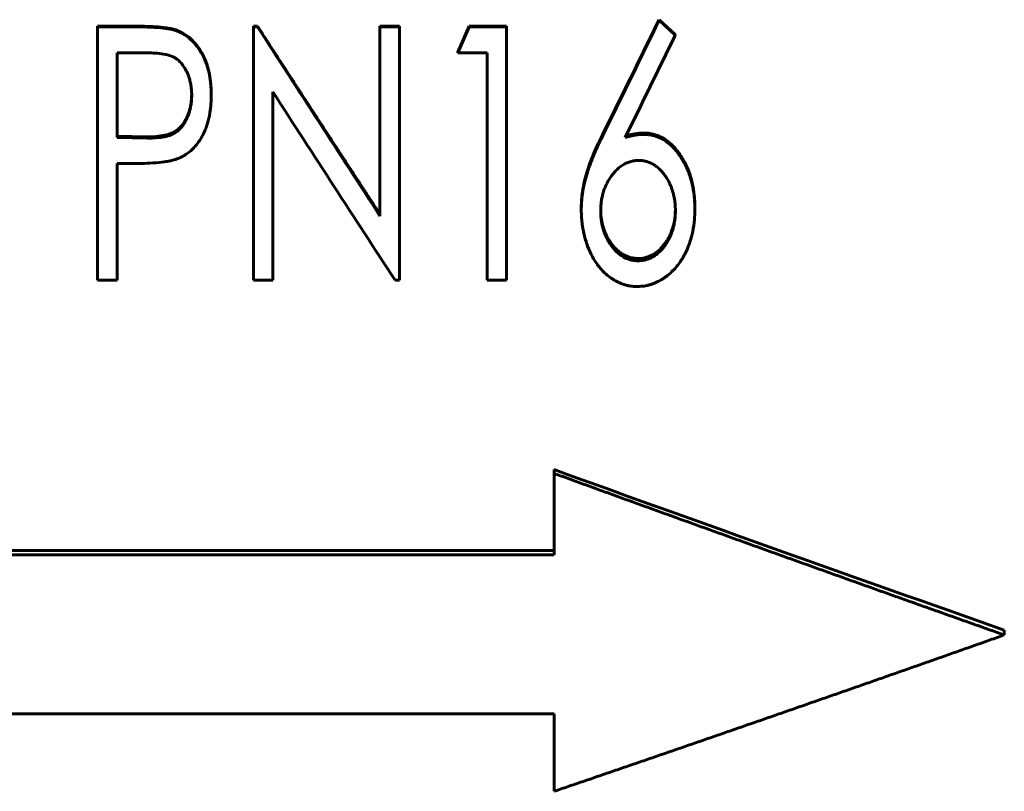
# Model space of a CAD drawing. Header units: millimetres. Extents: x 0 to 420, y 0 to 297.
# Tile 6 of 20: x 120 to 137, y 158 to 172. Entities that reach past the tile are written whole.
import ezdxf

# ---------------------------------------------------------------- set-up
doc = ezdxf.new("R2010")
doc.units = ezdxf.units.MM
doc.linetypes.add('K5LT_BASIC', pattern=[0])
doc.layers.add('Системный слой (1)', color=251, linetype='Continuous', true_color=0x6c6c6c)

# ---------------------------------------------------------------- blocks, each defined once
blk = doc.blocks.new('U8')
at = {"layer": 'Системный слой (1)', "color": 150, "linetype": 'K5LT_BASIC', "lineweight": 60, "true_color": 0x0080ff}
for p, q in [((122.994, 170.794), (122.995, 170.822)), ((122.995, 170.822), (122.996, 170.842)), ((122.967, 170.602), (122.981, 170.667)), ((122.981, 170.667), (122.985, 170.694)), ((122.985, 170.696), (122.986, 170.698)), ((122.985, 170.695), (122.985, 170.696)), ((122.985, 170.694), (122.985, 170.695)), ((122.985, 170.694), (122.985, 170.694)), ((122.985, 170.694), (122.985, 170.694)), ((122.986, 170.702), (122.987, 170.71)), ((122.986, 170.698), (122.986, 170.702)), ((122.987, 170.71), (122.989, 170.726)), ((122.989, 170.726), (122.992, 170.76)), ((122.992, 170.76), (122.993, 170.773)), ((122.993, 170.775), (122.994, 170.777)), ((122.993, 170.774), (122.993, 170.775)), ((122.993, 170.773), (122.993, 170.774)), ((122.993, 170.773), (122.993, 170.773)), ((122.993, 170.773), (122.993, 170.773)), ((122.993, 170.773), (122.993, 170.773)), ((122.994, 170.782), (122.994, 170.794)), ((122.994, 170.777), (122.994, 170.782)), ((122.915, 170.45), (122.939, 170.507)), ((122.939, 170.507), (122.95, 170.54)), ((122.95, 170.541), (122.951, 170.543)), ((122.95, 170.54), (122.95, 170.541)), ((122.95, 170.54), (122.95, 170.54)), ((122.95, 170.54), (122.95, 170.54)), ((122.95, 170.54), (122.95, 170.54)), ((122.951, 170.543), (122.952, 170.547)), ((122.952, 170.547), (122.954, 170.555)), ((122.954, 170.555), (122.959, 170.57)), ((122.959, 170.57), (122.967, 170.602)), ((122.799, 170.271), (122.804, 170.276)), ((122.804, 170.276), (122.813, 170.286)), ((122.813, 170.286), (122.831, 170.308)), ((122.831, 170.308), (122.865, 170.356)), ((122.865, 170.356), (122.887, 170.394)), ((122.887, 170.395), (122.888, 170.396)), ((122.887, 170.394), (122.887, 170.395)), ((122.887, 170.395), (122.887, 170.395)), ((122.887, 170.394), (122.887, 170.394)), ((122.888, 170.396), (122.889, 170.398)), ((122.889, 170.398), (122.891, 170.401)), ((122.891, 170.401), (122.894, 170.408)), ((122.894, 170.408), (122.902, 170.422)), ((122.902, 170.422), (122.915, 170.45)), ((122.372, 170.099), (122.383, 170.1)), ((122.383, 170.1), (122.404, 170.102)), ((122.404, 170.102), (122.446, 170.107)), ((122.446, 170.107), (122.519, 170.12)), ((122.519, 170.12), (122.519, 170.12)), ((122.519, 170.12), (122.519, 170.12)), ((122.519, 170.12), (122.519, 170.12)), ((122.519, 170.12), (122.521, 170.12)), ((122.521, 170.12), (122.523, 170.12)), ((122.523, 170.12), (122.527, 170.121)), ((122.527, 170.121), (122.535, 170.123)), ((122.535, 170.123), (122.551, 170.127)), ((122.551, 170.127), (122.582, 170.136)), ((122.582, 170.136), (122.638, 170.156)), ((122.638, 170.156), (122.669, 170.17)), ((122.669, 170.17), (122.669, 170.171)), ((122.669, 170.171), (122.67, 170.171)), ((122.669, 170.17), (122.669, 170.17)), ((122.669, 170.17), (122.669, 170.17)), ((122.67, 170.171), (122.672, 170.172)), ((122.672, 170.172), (122.675, 170.174)), ((122.675, 170.174), (122.681, 170.177)), ((122.681, 170.177), (122.693, 170.184)), ((122.693, 170.184), (122.717, 170.199)), ((122.717, 170.199), (122.761, 170.234)), ((122.761, 170.234), (122.795, 170.266)), ((122.795, 170.266), (122.796, 170.267)), ((122.795, 170.266), (122.795, 170.266)), ((122.795, 170.266), (122.795, 170.266)), ((122.795, 170.266), (122.795, 170.266)), ((122.796, 170.267), (122.797, 170.268)), ((122.797, 170.268), (122.799, 170.271)), ((122.202, 170.092), (122.361, 170.098)), ((122.361, 170.098), (122.361, 170.098)), ((122.361, 170.098), (122.361, 170.098)), ((122.361, 170.098), (122.362, 170.098)), ((122.362, 170.098), (122.362, 170.098)), ((122.362, 170.098), (122.364, 170.098)), ((122.364, 170.098), (122.366, 170.099)), ((122.366, 170.099), (122.372, 170.099))]:
    blk.add_line(p, q, dxfattribs=at)
blk = doc.blocks.new('U21')
at = {"layer": 'Системный слой (1)', "color": 150, "linetype": 'K5LT_BASIC', "lineweight": 60, "true_color": 0x0080ff}
for p, q in [((130.714, 170.106), (130.781, 170.125)), ((130.781, 170.125), (130.781, 170.125)), ((130.781, 170.125), (130.781, 170.125)), ((130.781, 170.125), (130.781, 170.125)), ((130.781, 170.125), (130.782, 170.125)), ((130.782, 170.125), (130.782, 170.126)), ((130.782, 170.126), (130.783, 170.126)), ((130.783, 170.126), (130.785, 170.126)), ((130.785, 170.126), (130.788, 170.127)), ((130.788, 170.127), (130.795, 170.129)), ((130.795, 170.129), (130.809, 170.132)), ((130.809, 170.132), (130.838, 170.139)), ((130.838, 170.139), (130.864, 170.143)), ((130.864, 170.143), (130.947, 170.155)), ((130.947, 170.155), (130.947, 170.155)), ((130.947, 170.155), (130.948, 170.155)), ((130.948, 170.155), (130.948, 170.155)), ((130.948, 170.155), (130.948, 170.155)), ((130.948, 170.155), (130.949, 170.155)), ((130.949, 170.155), (130.951, 170.156)), ((130.951, 170.156), (130.954, 170.156)), ((130.954, 170.156), (130.961, 170.156)), ((130.961, 170.156), (130.978, 170.157)), ((130.978, 170.157), (131.022, 170.159)), ((131.022, 170.159), (131.032, 170.16))]:
    blk.add_line(p, q, dxfattribs=at)
blk = doc.blocks.new('U26')
at = {"layer": 'Системный слой (1)', "color": 150, "linetype": 'K5LT_BASIC', "lineweight": 60, "true_color": 0x0080ff}
for p, q in [((130.266, 168.79), (130.267, 168.735)), ((130.267, 168.735), (130.267, 168.735)), ((130.267, 168.735), (130.267, 168.735)), ((130.267, 168.735), (130.267, 168.735)), ((130.267, 168.735), (130.268, 168.734)), ((130.268, 168.734), (130.268, 168.733)), ((130.268, 168.733), (130.268, 168.731)), ((130.268, 168.731), (130.268, 168.726)), ((130.268, 168.726), (130.268, 168.717)), ((130.268, 168.717), (130.27, 168.699)), ((130.27, 168.699), (130.274, 168.662)), ((130.274, 168.662), (130.274, 168.659)), ((130.274, 168.659), (130.274, 168.659)), ((130.274, 168.659), (130.274, 168.659)), ((130.274, 168.659), (130.274, 168.658)), ((130.274, 168.658), (130.274, 168.657)), ((130.274, 168.657), (130.275, 168.655)), ((130.275, 168.655), (130.275, 168.651)), ((130.275, 168.651), (130.276, 168.642)), ((130.276, 168.642), (130.279, 168.626)), ((130.279, 168.626), (130.284, 168.593)), ((130.284, 168.593), (130.298, 168.53)), ((130.298, 168.53), (130.303, 168.51)), ((130.303, 168.51), (130.303, 168.51)), ((130.303, 168.51), (130.303, 168.51)), ((130.303, 168.51), (130.303, 168.509)), ((130.303, 168.509), (130.304, 168.508)), ((130.304, 168.508), (130.304, 168.506)), ((130.304, 168.506), (130.305, 168.502)), ((130.305, 168.502), (130.308, 168.494)), ((130.308, 168.494), (130.312, 168.478)), ((130.312, 168.478), (130.322, 168.448)), ((130.322, 168.448), (130.343, 168.392)), ((130.343, 168.392), (130.354, 168.366)), ((130.354, 168.366), (130.354, 168.366)), ((130.354, 168.366), (130.354, 168.366)), ((130.354, 168.366), (130.354, 168.366)), ((130.354, 168.366), (130.355, 168.365)), ((130.355, 168.365), (130.355, 168.363)), ((130.355, 168.363), (130.357, 168.359)), ((130.357, 168.359), (130.361, 168.352)), ((130.361, 168.352), (130.367, 168.337)), ((130.367, 168.337), (130.382, 168.309)), ((130.382, 168.309), (130.413, 168.255)), ((130.413, 168.255), (130.427, 168.233)), ((130.427, 168.233), (130.427, 168.233)), ((130.427, 168.233), (130.427, 168.233)), ((130.427, 168.233), (130.428, 168.232)), ((130.428, 168.232), (130.428, 168.231)), ((130.428, 168.231), (130.429, 168.229)), ((130.429, 168.229), (130.432, 168.226)), ((130.432, 168.226), (130.437, 168.219)), ((130.437, 168.219), (130.446, 168.205)), ((130.446, 168.205), (130.465, 168.179)), ((130.465, 168.179), (130.504, 168.132)), ((130.504, 168.132), (130.506, 168.129)), ((130.506, 168.129), (130.507, 168.129)), ((130.507, 168.129), (130.507, 168.129)), ((130.507, 168.129), (130.507, 168.129)), ((130.507, 168.129), (130.508, 168.128)), ((130.508, 168.128), (130.509, 168.127)), ((130.509, 168.127), (130.511, 168.124)), ((130.511, 168.124), (130.516, 168.118)), ((130.516, 168.118), (130.527, 168.108)), ((130.527, 168.108), (130.549, 168.086)), ((130.549, 168.086), (130.569, 168.068)), ((130.569, 168.068), (130.569, 168.068)), ((130.569, 168.068), (130.57, 168.067)), ((130.57, 168.067), (130.57, 168.067)), ((130.57, 168.067), (130.571, 168.066)), ((130.571, 168.066), (130.572, 168.065)), ((130.572, 168.065), (130.575, 168.063)), ((130.575, 168.063), (130.581, 168.058)), ((130.581, 168.058), (130.592, 168.048)), ((130.592, 168.048), (130.615, 168.031)), ((130.615, 168.031), (130.639, 168.015)), ((130.639, 168.015), (130.639, 168.015)), ((130.639, 168.015), (130.639, 168.015)), ((130.639, 168.015), (130.639, 168.014)), ((130.639, 168.014), (130.64, 168.014)), ((130.64, 168.014), (130.641, 168.013)), ((130.641, 168.013), (130.645, 168.011)), ((130.645, 168.011), (130.651, 168.007)), ((130.651, 168.007), (130.663, 168)), ((130.663, 168), (130.688, 167.986)), ((130.688, 167.986), (130.739, 167.964)), ((130.739, 167.964), (130.777, 167.95)), ((130.777, 167.95), (130.777, 167.95)), ((130.777, 167.95), (130.778, 167.95)), ((130.778, 167.95), (130.778, 167.95)), ((130.778, 167.95), (130.779, 167.95)), ((130.779, 167.95), (130.78, 167.949)), ((130.78, 167.949), (130.784, 167.948)), ((130.784, 167.948), (130.79, 167.947)), ((130.79, 167.947), (130.804, 167.943)), ((130.804, 167.943), (130.832, 167.938)), ((130.832, 167.938), (130.852, 167.934)), ((130.852, 167.934), (130.852, 167.934)), ((130.852, 167.934), (130.853, 167.934)), ((130.853, 167.934), (130.853, 167.934)), ((130.853, 167.934), (130.853, 167.934)), ((130.853, 167.934), (130.854, 167.934)), ((130.854, 167.934), (130.857, 167.934)), ((130.857, 167.934), (130.861, 167.933)), ((130.861, 167.933), (130.871, 167.933)), ((130.871, 167.933), (130.896, 167.931)), ((130.896, 167.931), (130.929, 167.929))]:
    blk.add_line(p, q, dxfattribs=at)
blk = doc.blocks.new('U30')
at = {"layer": 'Системный слой (1)', "color": 150, "linetype": 'K5LT_BASIC', "lineweight": 60, "true_color": 0x0080ff}
for p, q in [((131.587, 168.692), (131.59, 168.725)), ((131.59, 168.725), (131.591, 168.735)), ((131.591, 168.756), (131.592, 168.783)), ((131.591, 168.745), (131.591, 168.756)), ((131.591, 168.74), (131.591, 168.745)), ((131.591, 168.737), (131.591, 168.74)), ((131.591, 168.736), (131.591, 168.737)), ((131.591, 168.735), (131.591, 168.736)), ((131.591, 168.736), (131.591, 168.736)), ((131.591, 168.735), (131.591, 168.735)), ((131.591, 168.735), (131.591, 168.735)), ((131.592, 168.783), (131.592, 168.794)), ((131.559, 168.524), (131.562, 168.538)), ((131.562, 168.538), (131.569, 168.568)), ((131.569, 168.568), (131.58, 168.629)), ((131.58, 168.629), (131.584, 168.659)), ((131.584, 168.663), (131.585, 168.668)), ((131.584, 168.661), (131.584, 168.663)), ((131.584, 168.66), (131.584, 168.661)), ((131.584, 168.659), (131.584, 168.66)), ((131.584, 168.66), (131.584, 168.66)), ((131.584, 168.66), (131.584, 168.66)), ((131.585, 168.668), (131.586, 168.676)), ((131.586, 168.676), (131.587, 168.692)), ((131.485, 168.326), (131.498, 168.353)), ((131.498, 168.353), (131.505, 168.368)), ((131.505, 168.369), (131.506, 168.371)), ((131.505, 168.368), (131.505, 168.369)), ((131.505, 168.368), (131.505, 168.368)), ((131.505, 168.368), (131.505, 168.368)), ((131.505, 168.368), (131.505, 168.368)), ((131.506, 168.371), (131.507, 168.374)), ((131.507, 168.374), (131.51, 168.38)), ((131.51, 168.38), (131.516, 168.393)), ((131.516, 168.393), (131.526, 168.42)), ((131.526, 168.42), (131.546, 168.478)), ((131.546, 168.478), (131.555, 168.51)), ((131.555, 168.512), (131.556, 168.513)), ((131.555, 168.511), (131.555, 168.512)), ((131.555, 168.51), (131.555, 168.511)), ((131.555, 168.51), (131.555, 168.51)), ((131.555, 168.51), (131.555, 168.51)), ((131.556, 168.513), (131.557, 168.517)), ((131.557, 168.517), (131.559, 168.524)), ((131.384, 168.169), (131.389, 168.175)), ((131.389, 168.175), (131.398, 168.187)), ((131.398, 168.187), (131.416, 168.212)), ((131.416, 168.212), (131.431, 168.233)), ((131.431, 168.234), (131.432, 168.235)), ((131.431, 168.233), (131.431, 168.234)), ((131.431, 168.233), (131.431, 168.233)), ((131.431, 168.233), (131.431, 168.233)), ((131.432, 168.235), (131.433, 168.236)), ((131.433, 168.236), (131.435, 168.239)), ((131.435, 168.239), (131.439, 168.246)), ((131.439, 168.246), (131.447, 168.259)), ((131.447, 168.259), (131.464, 168.287)), ((131.464, 168.287), (131.47, 168.298)), ((131.47, 168.299), (131.471, 168.3)), ((131.47, 168.298), (131.47, 168.299)), ((131.47, 168.298), (131.47, 168.298)), ((131.47, 168.298), (131.47, 168.298)), ((131.471, 168.3), (131.472, 168.301)), ((131.472, 168.301), (131.474, 168.305)), ((131.474, 168.305), (131.477, 168.312)), ((131.477, 168.312), (131.485, 168.326)), ((131.184, 167.994), (131.22, 168.015)), ((131.22, 168.015), (131.221, 168.016)), ((131.22, 168.015), (131.22, 168.015)), ((131.22, 168.015), (131.22, 168.015)), ((131.22, 168.015), (131.22, 168.015)), ((131.221, 168.016), (131.222, 168.017)), ((131.222, 168.017), (131.225, 168.019)), ((131.225, 168.019), (131.231, 168.023)), ((131.231, 168.023), (131.242, 168.031)), ((131.242, 168.031), (131.265, 168.048)), ((131.265, 168.048), (131.309, 168.086)), ((131.309, 168.086), (131.321, 168.098)), ((131.321, 168.098), (131.322, 168.099)), ((131.321, 168.098), (131.321, 168.098)), ((131.321, 168.098), (131.321, 168.098)), ((131.321, 168.098), (131.321, 168.098)), ((131.322, 168.099), (131.323, 168.1)), ((131.323, 168.1), (131.325, 168.102)), ((131.325, 168.102), (131.33, 168.107)), ((131.33, 168.107), (131.34, 168.117)), ((131.34, 168.117), (131.359, 168.139)), ((131.359, 168.139), (131.379, 168.163)), ((131.379, 168.163), (131.38, 168.164)), ((131.379, 168.163), (131.379, 168.163)), ((131.379, 168.163), (131.379, 168.163)), ((131.38, 168.164), (131.381, 168.166)), ((131.38, 168.164), (131.38, 168.164)), ((131.381, 168.166), (131.384, 168.169)), ((130.929, 167.929), (131.006, 167.934)), ((131.006, 167.934), (131.006, 167.935)), ((131.006, 167.935), (131.006, 167.935)), ((131.006, 167.935), (131.006, 167.935)), ((131.006, 167.935), (131.007, 167.935)), ((131.007, 167.935), (131.008, 167.935)), ((131.008, 167.935), (131.01, 167.935)), ((131.01, 167.935), (131.015, 167.936)), ((131.015, 167.936), (131.024, 167.937)), ((131.024, 167.937), (131.043, 167.941)), ((131.043, 167.941), (131.079, 167.95)), ((131.079, 167.95), (131.081, 167.95)), ((131.081, 167.95), (131.082, 167.951)), ((131.081, 167.95), (131.081, 167.95)), ((131.081, 167.95), (131.081, 167.95)), ((131.082, 167.951), (131.082, 167.951)), ((131.082, 167.951), (131.084, 167.951)), ((131.084, 167.951), (131.087, 167.952)), ((131.087, 167.952), (131.094, 167.955)), ((131.094, 167.955), (131.107, 167.959)), ((131.107, 167.959), (131.133, 167.969)), ((131.133, 167.969), (131.184, 167.994))]:
    blk.add_line(p, q, dxfattribs=at)

msp = doc.modelspace()

# ---------------------------------------------------------------- linework, layer by layer
at = {"layer": 'Системный слой (1)', "color": 150, "linetype": 'K5LT_BASIC', "lineweight": 60, "true_color": 0x0080ff}
for p, q in [((121.3232, 172.0476), (121.3232, 172.0584)), ((121.3232, 172.0584), (121.9668, 172.0584)), ((121.3232, 172.0476), (121.9668, 172.0476)), ((121.3232, 167.5447), (121.3232, 172.0476)), ((124.0924, 172.0476), (124.0924, 172.0584)), ((124.0924, 172.0584), (124.1655, 172.0584)), ((124.0924, 167.5447), (124.0924, 172.0476)), ((124.0924, 172.0476), (124.1655, 172.0476)), ((124.1655, 172.0476), (124.1655, 172.0584)), ((126.3424, 172.0476), (126.3424, 172.0584)), ((126.3424, 172.0584), (126.6886, 172.0584)), ((126.3424, 168.6828), (126.3424, 172.0476)), ((126.3424, 172.0476), (126.6886, 172.0476)), ((126.6886, 172.0476), (126.6886, 172.0584)), ((126.6886, 167.5447), (126.6886, 172.0476)), ((127.7271, 171.5974), (127.9245, 172.0584)), ((127.7271, 171.5833), (127.9245, 172.0476)), ((127.9245, 172.0584), (128.5924, 172.0584)), ((127.9245, 172.0476), (127.9245, 172.0584)), ((127.9245, 172.0476), (128.5924, 172.0476)), ((128.5924, 172.0476), (128.5924, 172.0584)), ((128.5924, 167.5447), (128.5924, 172.0476)), ((131.304, 172.1637), (131.304, 172.1737)), ((131.304, 172.1737), (131.5888, 171.908)), ((131.304, 172.1637), (131.5888, 171.8961)), ((122.7141, 171.9796), (122.7141, 171.9908)), ((131.5888, 171.8961), (131.5888, 171.908)), ((122.2256, 171.5833), (121.6694, 171.5833)), ((121.6694, 170.0772), (121.6694, 171.5833)), ((127.7271, 171.5833), (127.7271, 171.5974)), ((128.2463, 171.5833), (127.7271, 171.5833)), ((128.2463, 167.5447), (128.2463, 171.5833)), ((123.3424, 170.8342), (123.3424, 170.8536)), ((124.4386, 167.5447), (124.4386, 170.8894)), ((131.0318, 170.1351), (131.0318, 170.1595)), ((121.6694, 170.0772), (122.2021, 170.0673)), ((122.2021, 170.0922), (122.2021, 170.0673)), ((121.6694, 167.5447), (121.6694, 169.615)), ((121.8965, 169.615), (121.6694, 169.615)), ((129.9194, 168.7934), (129.9194, 168.8274)), ((131.9386, 168.8015), (131.9386, 168.8355)), ((130.929, 167.929), (130.929, 167.8885)), ((121.6694, 167.5447), (121.3232, 167.5447)), ((124.4386, 167.5447), (124.0924, 167.5447)), ((126.6886, 167.5447), (126.6102, 167.5447)), ((128.5924, 167.5447), (128.2463, 167.5447)), ((129.4386, 164.1758), (129.4386, 164.1083)), ((129.4386, 162.6629), (129.4386, 164.1083)), ((129.4386, 162.7407), (102.4386, 162.7407)), ((129.4386, 162.6629), (102.4386, 162.6629)), ((137.4386, 161.3257), (137.4386, 161.2377)), ((102.4386, 159.8356), (129.4386, 159.8356)), ((129.4386, 158.4589), (129.4386, 159.8356))]:
    msp.add_line(p, q, dxfattribs=at)
msp.add_ellipse((121.9358, 10164.2571), major_axis=(100335.5673, -1876.8284), ratio=0.0995727, start_param=-1.5689364, end_param=-1.5689311, dxfattribs=at)
for points, knots in [([(121.9668, 172.0584), (122.0459, 172.0583), (122.1087, 172.0575), (122.1551, 172.0562), (122.2228, 172.0542), (122.2855, 172.0514), (122.3431, 172.0477), (122.4208, 172.0428), (122.4833, 172.0371), (122.5305, 172.0307), (122.5632, 172.0262), (122.5942, 172.0211), (122.6234, 172.0153), (122.6399, 172.0121), (122.6552, 172.0085), (122.6692, 172.0046), (122.6791, 172.0018), (122.6941, 171.9972), (122.7141, 171.9908)], [0, 0, 0, 0, 0.25, 0.25, 0.25, 0.5, 0.5, 0.5, 0.75, 0.75, 0.75, 0.875, 0.875, 0.875, 0.9375, 0.9375, 0.9375, 1, 1, 1, 1]), ([(121.9668, 172.0476), (122.0448, 172.0475), (122.1068, 172.0467), (122.1536, 172.0454), (122.154, 172.0454), (122.2219, 172.0434), (122.2837, 172.0406), (122.3413, 172.037), (122.3419, 172.0369), (122.4197, 172.0319), (122.4814, 172.0263), (122.529, 172.0199), (122.5295, 172.0198), (122.5592, 172.0158), (122.5864, 172.0113), (122.616, 172.0057), (122.6192, 172.0051), (122.6379, 172.0013), (122.6514, 171.9982), (122.6657, 171.9944), (122.6679, 171.9938), (122.6792, 171.9906), (122.6942, 171.986), (122.7141, 171.9796)], [0, 0, 0, 0, 0.24609375, 0.24609375, 0.25, 0.25, 0.49609375, 0.49609375, 0.5, 0.5, 0.74609375, 0.74609375, 0.75, 0.75, 0.859375, 0.859375, 0.875, 0.875, 0.9296875, 0.9296875, 0.9375, 0.9375, 0.99999825, 0.99999825, 0.99999825, 0.99999825]), ([(122.7141, 171.9908), (122.7497, 171.9774), (122.7765, 171.9665), (122.7944, 171.958), (122.8198, 171.946), (122.8451, 171.9321), (122.8704, 171.9162), (122.917, 171.8868), (122.9621, 171.8508), (123.0056, 171.8079), (123.0465, 171.7676), (123.0835, 171.7238), (123.1165, 171.6767), (123.1325, 171.6539), (123.1486, 171.6288), (123.1648, 171.6014), (123.1805, 171.575), (123.1942, 171.55), (123.2058, 171.5266), (123.2187, 171.5005), (123.2318, 171.4703), (123.2452, 171.4361), (123.2579, 171.4032), (123.2688, 171.372), (123.2777, 171.3423), (123.291, 171.2978), (123.3027, 171.2497), (123.3127, 171.1981), (123.3227, 171.1462), (123.3304, 171.089), (123.3356, 171.0265), (123.338, 170.9979), (123.3397, 170.9691), (123.3407, 170.9401), (123.3413, 170.921), (123.3419, 170.8921), (123.3424, 170.8536)], [0, 0, 0, 0, 0.0625, 0.0625, 0.0625, 0.125, 0.125, 0.125, 0.25, 0.25, 0.25, 0.375, 0.375, 0.375, 0.4375, 0.4375, 0.4375, 0.5, 0.5, 0.5, 0.5714286, 0.5714286, 0.5714286, 0.6428571, 0.6428571, 0.6428571, 0.75, 0.75, 0.75, 0.875, 0.875, 0.875, 0.9375, 0.9375, 0.9375, 1, 1, 1, 1]), ([(122.7141, 171.9796), (122.7475, 171.9669), (122.7731, 171.9564), (122.7922, 171.9476), (122.7929, 171.9472), (122.8166, 171.9359), (122.8388, 171.9239), (122.8641, 171.9083), (122.8675, 171.9062), (122.8937, 171.8896), (122.9338, 171.8607), (122.9727, 171.8267), (122.9947, 171.806), (123.0004, 171.8005), (123.0366, 171.7645), (123.0654, 171.7318), (123.1005, 171.6857), (123.1084, 171.6748), (123.1247, 171.6514), (123.1327, 171.6393), (123.1488, 171.6141), (123.157, 171.6007), (123.1806, 171.5607), (123.1944, 171.5351), (123.2171, 171.489), (123.2286, 171.4627), (123.2461, 171.4187), (123.2516, 171.404), (123.2617, 171.376), (123.2664, 171.3623), (123.275, 171.3356), (123.2788, 171.3227), (123.293, 171.2725), (123.3023, 171.2335), (123.3112, 171.1886), (123.312, 171.1844), (123.3177, 171.1549), (123.326, 171.1034), (123.3322, 171.0473), (123.3349, 171.0162), (123.3353, 171.0119), (123.3379, 170.9803), (123.3396, 170.9522), (123.3406, 170.9231), (123.3407, 170.9219), (123.3413, 170.902), (123.3419, 170.8729), (123.3424, 170.8342)], [0, 0, 0, 0, 0.0585938, 0.0585938, 0.0625, 0.0625, 0.1171875, 0.1171875, 0.125, 0.125, 0.1875, 0.234375, 0.234375, 0.25, 0.25, 0.34375, 0.34375, 0.375, 0.375, 0.40625, 0.40625, 0.4375, 0.4375, 0.5, 0.5, 0.5625, 0.5625, 0.59375, 0.59375, 0.625, 0.625, 0.65625, 0.65625, 0.7421875, 0.7421875, 0.75, 0.75, 0.8125, 0.8671875, 0.8671875, 0.875, 0.875, 0.9355469, 0.9355469, 0.9375, 0.9375, 1, 1, 1, 1]), ([(122.9963, 170.8323), (122.9953, 170.867), (122.9943, 170.894), (122.9929, 170.9159), (122.9928, 170.9182), (122.9924, 170.9225), (122.9922, 170.9263), (122.9903, 170.9484), (122.9881, 170.9677), (122.9813, 171.0132), (122.976, 171.0411), (122.9641, 171.0932), (122.9539, 171.1305), (122.9419, 171.1653), (122.9355, 171.1822), (122.9328, 171.1892), (122.9168, 171.2292), (122.8848, 171.2976), (122.8418, 171.3631), (122.8133, 171.3973), (122.8056, 171.4061), (122.804, 171.4079), (122.7833, 171.4307), (122.7496, 171.4625), (122.7131, 171.4877), (122.6915, 171.5006), (122.6856, 171.5039), (122.6424, 171.5269), (122.5971, 171.5429), (122.5412, 171.5553), (122.5372, 171.5562), (122.4857, 171.5669), (122.4354, 171.574), (122.3823, 171.5782), (122.3811, 171.5783), (122.3462, 171.581), (122.2946, 171.5826), (122.2256, 171.5833)], [0, 0, 0, 0, 0.0625, 0.0625, 0.0703125, 0.0703125, 0.078125, 0.078125, 0.125, 0.125, 0.1875, 0.1875, 0.25, 0.28125, 0.28125, 0.296875, 0.296875, 0.375, 0.46875, 0.4921875, 0.4921875, 0.5, 0.5, 0.5625, 0.609375, 0.609375, 0.625, 0.625, 0.7421875, 0.7421875, 0.75, 0.75, 0.8730469, 0.8730469, 0.875, 0.875, 1, 1, 1, 1]), ([(122.2021, 170.0673), (122.2716, 170.0686), (122.324, 170.0706), (122.3599, 170.0732), (122.3601, 170.0733), (122.4158, 170.0775), (122.4668, 170.0843), (122.5155, 170.0942), (122.5167, 170.0945), (122.5473, 170.1009), (122.5945, 170.1135), (122.6357, 170.1301), (122.6579, 170.1405), (122.6629, 170.1429), (122.6917, 170.1579), (122.7329, 170.1841), (122.7706, 170.2176), (122.7898, 170.2372), (122.7924, 170.2399), (122.8117, 170.2604), (122.8402, 170.2952), (122.866, 170.3351), (122.8801, 170.3591), (122.8838, 170.3656), (122.9094, 170.4122), (122.9283, 170.4546), (122.9456, 170.505), (122.9478, 170.5117), (122.9633, 170.5603), (122.974, 170.6052), (122.983, 170.6595), (122.9842, 170.6667), (122.9888, 170.6982), (122.9915, 170.7238), (122.9932, 170.7509), (122.9932, 170.752), (122.9943, 170.7702), (122.9954, 170.7968), (122.9963, 170.8323)], [0, 0, 0, 0, 0.12304688, 0.12304688, 0.125, 0.125, 0.24609375, 0.24609375, 0.25, 0.25, 0.3125, 0.359375, 0.359375, 0.375, 0.375, 0.4375, 0.4921875, 0.4921875, 0.5, 0.5, 0.5625, 0.609375, 0.609375, 0.625, 0.625, 0.734375, 0.734375, 0.75, 0.75, 0.859375, 0.859375, 0.875, 0.875, 0.93554687, 0.93554687, 0.9375, 0.9375, 0.99999728, 0.99999728, 0.99999728, 0.99999728]), ([(123.3424, 170.8342), (123.3422, 170.8146), (123.3417, 170.7826), (123.3411, 170.7592), (123.3408, 170.7489), (123.3408, 170.7481), (123.3399, 170.7219), (123.3384, 170.6965), (123.3361, 170.6664), (123.3358, 170.6631), (123.3326, 170.6243), (123.3265, 170.5648), (123.319, 170.5149), (123.3147, 170.4907), (123.3142, 170.488), (123.3087, 170.4587), (123.3028, 170.4306), (123.2878, 170.3673), (123.2802, 170.3393), (123.2644, 170.2895), (123.2544, 170.2616), (123.234, 170.2096), (123.2253, 170.1889), (123.2138, 170.1636), (123.211, 170.1578), (123.1898, 170.1137), (123.1686, 170.076), (123.1363, 170.0258), (123.1275, 170.0129), (123.0937, 169.9644), (123.0661, 169.9304), (123.0261, 169.8883), (123.0155, 169.8777), (122.9699, 169.8343), (122.93, 169.8031), (122.8792, 169.7706), (122.8724, 169.7663), (122.8423, 169.7481), (122.8174, 169.7349), (122.7905, 169.7226), (122.7894, 169.7221), (122.771, 169.7137), (122.744, 169.7028), (122.7078, 169.689)], [0, 0, 0, 0, 0.03125, 0.05859375, 0.05859375, 0.0625, 0.0625, 0.1171875, 0.1171875, 0.125, 0.125, 0.1875, 0.2421875, 0.2421875, 0.25, 0.25, 0.3125, 0.3125, 0.375, 0.375, 0.4375, 0.4375, 0.484375, 0.484375, 0.5, 0.5, 0.59375, 0.59375, 0.625, 0.625, 0.71875, 0.71875, 0.75, 0.75, 0.859375, 0.859375, 0.875, 0.875, 0.93554687, 0.93554687, 0.9375, 0.9375, 0.99999947, 0.99999947, 0.99999947, 0.99999947]), ([(129.9194, 168.8274), (129.9203, 168.8652), (129.9212, 168.8935), (129.922, 168.9124), (129.9232, 168.9426), (129.925, 168.9709), (129.9273, 168.9973), (129.932, 169.0504), (129.9393, 169.1066), (129.9492, 169.1661), (129.9676, 169.2756), (129.9946, 169.3858), (130.0302, 169.4969), (130.0592, 169.5872), (130.0996, 169.6935), (130.1516, 169.8158), (130.1741, 169.8686), (130.1974, 169.9205), (130.2215, 169.9717), (130.2377, 170.006), (130.2626, 170.0572), (130.2962, 170.1254)], [0, 0, 0, 0, 0.0625, 0.0625, 0.0625, 0.125, 0.125, 0.125, 0.25, 0.25, 0.25, 0.5, 0.5, 0.5, 0.75, 0.75, 0.75, 0.875, 0.875, 0.875, 1, 1, 1, 1]), ([(129.9194, 168.7934), (129.9198, 168.8124), (129.9203, 168.8291), (129.9209, 168.8505), (129.9213, 168.8627), (129.9217, 168.8729), (129.9219, 168.8778), (129.9219, 168.8781), (129.9232, 168.9095), (129.925, 168.9378), (129.9317, 169.0146), (129.9384, 169.0675), (129.948, 169.127), (129.9487, 169.131), (129.9673, 169.243), (129.9938, 169.3524), (130.0291, 169.4642), (130.0298, 169.4662), (130.0447, 169.5132), (130.0789, 169.6107), (130.1242, 169.7237), (130.15, 169.785), (130.1509, 169.7872), (130.1737, 169.8412), (130.1966, 169.8928), (130.2207, 169.9443), (130.2212, 169.9453), (130.2377, 169.9804), (130.2626, 170.032), (130.2962, 170.1007)], [0, 0, 0, 0, 0.03125, 0.03125, 0.046875, 0.0605469, 0.0605469, 0.0625, 0.0625, 0.125, 0.125, 0.2421875, 0.2421875, 0.25, 0.25, 0.4960938, 0.4960938, 0.5, 0.5, 0.625, 0.7460938, 0.7460938, 0.75, 0.75, 0.8730469, 0.8730469, 0.875, 0.875, 1, 1, 1, 1]), ([(130.7, 170.0772), (130.7337, 170.0874), (130.7596, 170.0949), (130.7789, 170.1001), (130.7796, 170.1002), (130.801, 170.1059), (130.8214, 170.1106), (130.8495, 170.1162), (130.8562, 170.1175), (130.892, 170.1241), (130.9182, 170.1279), (130.9442, 170.1305), (130.9462, 170.1307), (130.9658, 170.1326), (130.994, 170.134), (131.0318, 170.1351)], [0.00000015, 0.00000015, 0.00000015, 0.00000015, 0.234375, 0.234375, 0.25, 0.25, 0.4375, 0.4375, 0.5, 0.5, 0.734375, 0.734375, 0.75, 0.75, 0.99999935, 0.99999935, 0.99999935, 0.99999935]), ([(131.0318, 170.1595), (131.0563, 170.1585), (131.0749, 170.1576), (131.0874, 170.1567), (131.1072, 170.1554), (131.1256, 170.1533), (131.1427, 170.1507), (131.1781, 170.1451), (131.2141, 170.1363), (131.2507, 170.1241), (131.3173, 170.102), (131.3825, 170.0673), (131.4462, 170.0201), (131.4767, 169.9975), (131.505, 169.9737), (131.5311, 169.9486), (131.5559, 169.9249), (131.5809, 169.8977), (131.6063, 169.867), (131.6537, 169.8096), (131.6958, 169.749), (131.7327, 169.685), (131.7497, 169.6556), (131.7666, 169.6232), (131.7835, 169.5878), (131.8005, 169.552), (131.8155, 169.5174), (131.8286, 169.4839), (131.8536, 169.4198), (131.8748, 169.3497), (131.8922, 169.2738), (131.9087, 169.2013), (131.9206, 169.1286), (131.9277, 169.0559), (131.9312, 169.021), (131.9337, 168.9843), (131.9354, 168.9458), (131.9364, 168.9213), (131.9375, 168.8845), (131.9386, 168.8355)], [0, 0, 0, 0, 0.03125, 0.03125, 0.03125, 0.0625, 0.0625, 0.0625, 0.125, 0.125, 0.125, 0.25, 0.25, 0.25, 0.3125, 0.3125, 0.3125, 0.375, 0.375, 0.375, 0.5, 0.5, 0.5, 0.5625, 0.5625, 0.5625, 0.625, 0.625, 0.625, 0.75, 0.75, 0.75, 0.875, 0.875, 0.875, 0.9375, 0.9375, 0.9375, 1, 1, 1, 1]), ([(131.0318, 170.1351), (131.0549, 170.1341), (131.0726, 170.1333), (131.0858, 170.1324), (131.0861, 170.1324), (131.0973, 170.1316), (131.1069, 170.1307), (131.1253, 170.1287), (131.1338, 170.1276), (131.1738, 170.1213), (131.2052, 170.1138), (131.2415, 170.1024), (131.2465, 170.1008), (131.284, 170.0883), (131.3417, 170.0632), (131.3982, 170.0285), (131.4303, 170.0063), (131.4385, 170.0004), (131.4691, 169.9776), (131.4907, 169.9598), (131.518, 169.9352), (131.5249, 169.9286), (131.5528, 169.9017), (131.5747, 169.8781), (131.6, 169.8481), (131.6033, 169.8441), (131.6507, 169.7862), (131.6905, 169.7292), (131.7281, 169.6652), (131.7306, 169.6609), (131.7497, 169.6275), (131.7667, 169.5948), (131.7919, 169.5415), (131.8, 169.5234), (131.8151, 169.4885), (131.8221, 169.4714), (131.8351, 169.4379), (131.841, 169.4216), (131.8583, 169.3711), (131.8715, 169.3271), (131.8832, 169.2807), (131.8878, 169.262), (131.8901, 169.2521), (131.9066, 169.1791), (131.9175, 169.115), (131.9259, 169.0418), (131.9269, 169.0323), (131.9311, 168.9895), (131.9336, 168.9537), (131.9353, 168.915), (131.9354, 168.9134), (131.9364, 168.8879), (131.9375, 168.8509), (131.9386, 168.8015)], [0, 0, 0, 0, 0.0292969, 0.0292969, 0.03125, 0.03125, 0.046875, 0.046875, 0.0625, 0.0625, 0.1171875, 0.1171875, 0.125, 0.125, 0.1875, 0.234375, 0.234375, 0.25, 0.25, 0.296875, 0.296875, 0.3125, 0.3125, 0.3671875, 0.3671875, 0.375, 0.375, 0.4921875, 0.4921875, 0.5, 0.5, 0.5625, 0.5625, 0.59375, 0.59375, 0.625, 0.625, 0.65625, 0.65625, 0.71875, 0.734375, 0.734375, 0.75, 0.75, 0.859375, 0.859375, 0.875, 0.875, 0.9355469, 0.9355469, 0.9375, 0.9375, 1, 1, 1, 1]), ([(122.7078, 169.689), (122.6875, 169.6829), (122.6718, 169.6784), (122.6601, 169.6752), (122.6597, 169.6751), (122.6468, 169.6716), (122.6345, 169.6686), (122.6176, 169.6648), (122.6128, 169.6638), (122.5797, 169.6569), (122.5473, 169.6514), (122.5106, 169.6464), (122.5092, 169.6462), (122.4557, 169.6389), (122.3904, 169.6327), (122.31, 169.6272), (122.3071, 169.627), (122.2368, 169.6223), (122.1708, 169.6191), (122.105, 169.6173), (122.1023, 169.6172), (122.0531, 169.6159), (121.985, 169.6152), (121.8965, 169.615)], [0, 0, 0, 0, 0.0585938, 0.0585938, 0.0625, 0.0625, 0.109375, 0.109375, 0.125, 0.125, 0.2460938, 0.2460938, 0.25, 0.25, 0.4921875, 0.4921875, 0.5, 0.5, 0.7421875, 0.7421875, 0.75, 0.75, 1, 1, 1, 1]), ([(130.9407, 169.6727), (130.9087, 169.6713), (130.8841, 169.6695), (130.8657, 169.6672), (130.8651, 169.6671), (130.8505, 169.6652), (130.8378, 169.6629), (130.8126, 169.6573), (130.8007, 169.6542), (130.7624, 169.6421), (130.7259, 169.6278), (130.6917, 169.6103), (130.6696, 169.5978), (130.6584, 169.5909), (130.6075, 169.5572), (130.5634, 169.5201), (130.5215, 169.4754), (130.5123, 169.4653), (130.5084, 169.461), (130.4878, 169.4374), (130.4718, 169.4174), (130.4484, 169.3857), (130.4406, 169.3746), (130.4055, 169.3226), (130.3816, 169.2805), (130.3602, 169.2344), (130.359, 169.2318), (130.3361, 169.181), (130.3192, 169.1354), (130.3063, 169.089), (130.3057, 169.0866), (130.2906, 169.03), (130.2806, 168.9794), (130.272, 168.9084), (130.2699, 168.8835), (130.2684, 168.8562), (130.2683, 168.855), (130.2674, 168.8373), (130.2665, 168.8116), (130.2655, 168.7772)], [0, 0, 0, 0, 0.0585938, 0.0585938, 0.0625, 0.0625, 0.09375, 0.09375, 0.125, 0.125, 0.1875, 0.21875, 0.21875, 0.25, 0.25, 0.375, 0.390625, 0.390625, 0.40625, 0.40625, 0.46875, 0.46875, 0.5, 0.5, 0.6171875, 0.6171875, 0.625, 0.625, 0.7421875, 0.7421875, 0.75, 0.75, 0.875, 0.875, 0.9355469, 0.9355469, 0.9375, 0.9375, 1, 1, 1, 1]), ([(131.5924, 168.7772), (131.5922, 168.7942), (131.5919, 168.8091), (131.5915, 168.8282), (131.5912, 168.8384), (131.5909, 168.847), (131.5907, 168.8515), (131.5906, 168.8521), (131.5894, 168.879), (131.5872, 168.9047), (131.5797, 168.9675), (131.5733, 169.005), (131.5623, 169.0551), (131.5593, 169.0681), (131.5471, 169.1163), (131.5356, 169.1525), (131.5171, 169.2008), (131.5125, 169.2125), (131.4859, 169.275), (131.4624, 169.3201), (131.4233, 169.3808), (131.4087, 169.4016), (131.3766, 169.4441), (131.3597, 169.4649), (131.3389, 169.4879), (131.3348, 169.4923), (131.3265, 169.501), (131.3216, 169.506), (131.2983, 169.5291), (131.2791, 169.5461), (131.2494, 169.5693), (131.2396, 169.5765), (131.2082, 169.598), (131.1754, 169.6171), (131.1403, 169.6325), (131.1164, 169.642), (131.1037, 169.6466), (131.0694, 169.6574), (131.0461, 169.6627), (131.0203, 169.6665), (131.0181, 169.6668), (131, 169.6692), (130.9746, 169.6712), (130.9407, 169.6727)], [0, 0, 0, 0, 0.03125, 0.03125, 0.046875, 0.05859375, 0.05859375, 0.0625, 0.0625, 0.125, 0.125, 0.21875, 0.21875, 0.25, 0.25, 0.34375, 0.34375, 0.375, 0.375, 0.5, 0.5, 0.5625, 0.5625, 0.625, 0.625, 0.640625, 0.640625, 0.65625, 0.65625, 0.71875, 0.71875, 0.75, 0.75, 0.8125, 0.84375, 0.84375, 0.875, 0.875, 0.93359375, 0.93359375, 0.9375, 0.9375, 0.99999986, 0.99999986, 0.99999986, 0.99999986]), ([(130.9137, 167.4303), (130.8632, 167.4325), (130.8251, 167.4352), (130.7985, 167.4385), (130.798, 167.4386), (130.7781, 167.4412), (130.7451, 167.4471), (130.7116, 167.4558), (130.6924, 167.4614), (130.6872, 167.463), (130.6466, 167.4758), (130.5798, 167.5022), (130.5149, 167.538), (130.4807, 167.5595), (130.4761, 167.5624), (130.4098, 167.6054), (130.352, 167.6537), (130.2723, 167.7377), (130.2231, 167.7957), (130.1782, 167.8609), (130.1561, 167.8964), (130.1546, 167.8989), (130.1341, 167.9324), (130.102, 167.9903), (130.0728, 168.0532), (130.0568, 168.0904), (130.0527, 168.1003), (130.027, 168.1633), (130.0079, 168.2183), (129.9862, 168.2931), (129.9813, 168.3115), (129.9617, 168.389), (129.9499, 168.4465), (129.938, 168.5224), (129.9353, 168.5419), (129.9287, 168.5957), (129.9254, 168.6332), (129.9233, 168.674), (129.9232, 168.6758), (129.9219, 168.7025), (129.9206, 168.7414), (129.9194, 168.7934)], [0, 0, 0, 0, 0.0605469, 0.0605469, 0.0625, 0.0625, 0.09375, 0.1171875, 0.1171875, 0.125, 0.125, 0.1875, 0.2421875, 0.2421875, 0.25, 0.25, 0.375, 0.375, 0.4375, 0.4960938, 0.4960938, 0.5, 0.5, 0.5625, 0.609375, 0.609375, 0.625, 0.625, 0.71875, 0.71875, 0.75, 0.75, 0.84375, 0.84375, 0.875, 0.875, 0.9355469, 0.9355469, 0.9375, 0.9375, 1, 1, 1, 1]), ([(130.2655, 168.7772), (130.2658, 168.7602), (130.266, 168.7453), (130.2665, 168.7261), (130.2668, 168.7158), (130.2672, 168.7072), (130.2674, 168.7027), (130.2674, 168.7021), (130.2681, 168.6881), (130.2689, 168.6756), (130.2711, 168.6501), (130.2724, 168.6375), (130.2802, 168.5738), (130.2891, 168.5266), (130.3015, 168.4795), (130.3022, 168.477), (130.3106, 168.4464), (130.3255, 168.3983), (130.3421, 168.3557), (130.3514, 168.3343), (130.3524, 168.3321), (130.3726, 168.2873), (130.3936, 168.2478), (130.4203, 168.2051), (130.4234, 168.2003), (130.4419, 168.172), (130.4571, 168.1508), (130.488, 168.111), (130.5035, 168.0928), (130.5382, 168.0564), (130.5575, 168.0381), (130.5958, 168.0054), (130.6135, 167.9919), (130.6335, 167.9784), (130.6357, 167.9769), (130.6826, 167.9464), (130.7292, 167.9246), (130.7996, 167.9032), (130.8231, 167.8981), (130.849, 167.8945), (130.8512, 167.8942), (130.8694, 167.8918), (130.8949, 167.89), (130.929, 167.8885)], [0, 0, 0, 0, 0.03125, 0.03125, 0.046875, 0.05859375, 0.05859375, 0.0625, 0.0625, 0.09375, 0.09375, 0.125, 0.125, 0.2421875, 0.2421875, 0.25, 0.25, 0.3125, 0.3671875, 0.3671875, 0.375, 0.375, 0.484375, 0.484375, 0.5, 0.5, 0.5625, 0.5625, 0.625, 0.625, 0.6875, 0.6875, 0.7421875, 0.7421875, 0.75, 0.75, 0.875, 0.875, 0.93359375, 0.93359375, 0.9375, 0.9375, 0.99999986, 0.99999986, 0.99999986, 0.99999986]), ([(131.9386, 168.8015), (131.938, 168.7751), (131.9373, 168.752), (131.9364, 168.7223), (131.9358, 168.7053), (131.9352, 168.6912), (131.9349, 168.6844), (131.9349, 168.6841), (131.9331, 168.6457), (131.9306, 168.6108), (131.9268, 168.5736), (131.9263, 168.5693), (131.9181, 168.4958), (131.9062, 168.4277), (131.8878, 168.3505), (131.8855, 168.3413), (131.862, 168.2504), (131.8134, 168.1068), (131.747, 167.9781), (131.7071, 167.9132), (131.7022, 167.9054), (131.6595, 167.8391), (131.6169, 167.7848), (131.5622, 167.7271), (131.5555, 167.7202), (131.5191, 167.6838), (131.4631, 167.6332), (131.404, 167.5904), (131.3717, 167.5694), (131.368, 167.5671), (131.3281, 167.542), (131.2613, 167.5056), (131.1938, 167.479), (131.1576, 167.4672), (131.1534, 167.4659), (131.1292, 167.4586), (131.0917, 167.4488), (131.0542, 167.4422), (131.0348, 167.4396), (131.0332, 167.4394), (131.0062, 167.4359), (130.9666, 167.4329), (130.9137, 167.4303)], [0, 0, 0, 0, 0.03125, 0.03125, 0.046875, 0.06054688, 0.06054688, 0.0625, 0.0625, 0.1171875, 0.1171875, 0.125, 0.125, 0.234375, 0.234375, 0.25, 0.25, 0.375, 0.484375, 0.484375, 0.5, 0.5, 0.609375, 0.609375, 0.625, 0.625, 0.6875, 0.7421875, 0.7421875, 0.75, 0.75, 0.8125, 0.8671875, 0.8671875, 0.875, 0.875, 0.90625, 0.93554688, 0.93554688, 0.9375, 0.9375, 0.99999991, 0.99999991, 0.99999991, 0.99999991]), ([(130.929, 167.8885), (130.9608, 167.8899), (130.9853, 167.8916), (131.0035, 167.8938), (131.0041, 167.8938), (131.0317, 167.8974), (131.0567, 167.9027), (131.1049, 167.9173), (131.1462, 167.9332), (131.186, 167.9545), (131.2084, 167.968), (131.2144, 167.9718), (131.2398, 167.9883), (131.2698, 168.0108), (131.2991, 168.0374), (131.3186, 168.056), (131.3271, 168.0647), (131.3532, 168.0925), (131.3701, 168.1126), (131.3977, 168.1479), (131.4091, 168.1633), (131.4236, 168.1842), (131.4274, 168.1897), (131.4442, 168.2149), (131.4572, 168.2366), (131.4762, 168.2717), (131.4826, 168.284), (131.4943, 168.3076), (131.4997, 168.3191), (131.5097, 168.3415), (131.5142, 168.3521), (131.5229, 168.3739), (131.5345, 168.4052), (131.5454, 168.44), (131.553, 168.4669), (131.5541, 168.4708), (131.5645, 168.5087), (131.5723, 168.5456), (131.5804, 168.5975), (131.5823, 168.611), (131.5869, 168.6486), (131.589, 168.6725), (131.5904, 168.6974), (131.5905, 168.6995), (131.5913, 168.7175), (131.592, 168.7431), (131.5924, 168.7772)], [0, 0, 0, 0, 0.0585938, 0.0585938, 0.0625, 0.0625, 0.125, 0.125, 0.1875, 0.234375, 0.234375, 0.25, 0.25, 0.3125, 0.34375, 0.34375, 0.375, 0.375, 0.4375, 0.4375, 0.484375, 0.484375, 0.5, 0.5, 0.5625, 0.5625, 0.59375, 0.59375, 0.625, 0.625, 0.65625, 0.65625, 0.6875, 0.7421875, 0.7421875, 0.75, 0.75, 0.84375, 0.84375, 0.875, 0.875, 0.9335938, 0.9335938, 0.9375, 0.9375, 1, 1, 1, 1])]:
    msp.add_open_spline(points, degree=3, knots=knots, dxfattribs=at)
for points, degree in [([(124.1655, 172.0584), (124.7097, 171.2201), (125.254, 170.3831), (125.7982, 169.5485), (126.3424, 168.7176)], 4), ([(124.1655, 172.0476), (124.8911, 170.9219), (125.6168, 169.7986), (126.3424, 168.6828)], 3), ([(130.2962, 170.1254), (130.6321, 170.8066), (130.9681, 171.4897), (131.304, 172.1737)], 3), ([(130.2962, 170.1007), (130.6321, 170.7868), (130.9681, 171.4748), (131.304, 172.1637)], 3), ([(131.5888, 171.8961), (131.2926, 171.2888), (130.9963, 170.6822), (130.7, 170.0772)], 3), ([(126.6102, 167.5447), (125.8863, 168.652), (125.1625, 169.7686), (124.4386, 170.8894)], 3), ([(137.4386, 161.3257), (134.7719, 162.2617), (132.1053, 163.2129), (129.4386, 164.1758)], 3), ([(137.4386, 161.2377), (135.4386, 161.9448), (133.4386, 162.6595), (131.4386, 163.381), (129.4386, 164.1083)], 4), ([(129.4386, 158.4589), (131.4386, 159.1404), (133.4386, 159.8313), (135.4386, 160.5307), (137.4386, 161.2377)], 4)]:
    msp.add_open_spline(points, degree=degree, dxfattribs=at)

# ---------------------------------------------------------------- block references
at = {"layer": 'Системный слой (1)'}
for name in ['U8', 'U21', 'U26', 'U30']:
    msp.add_blockref(name, (0, 0), dxfattribs=at)

doc.saveas('drawing.dxf')
